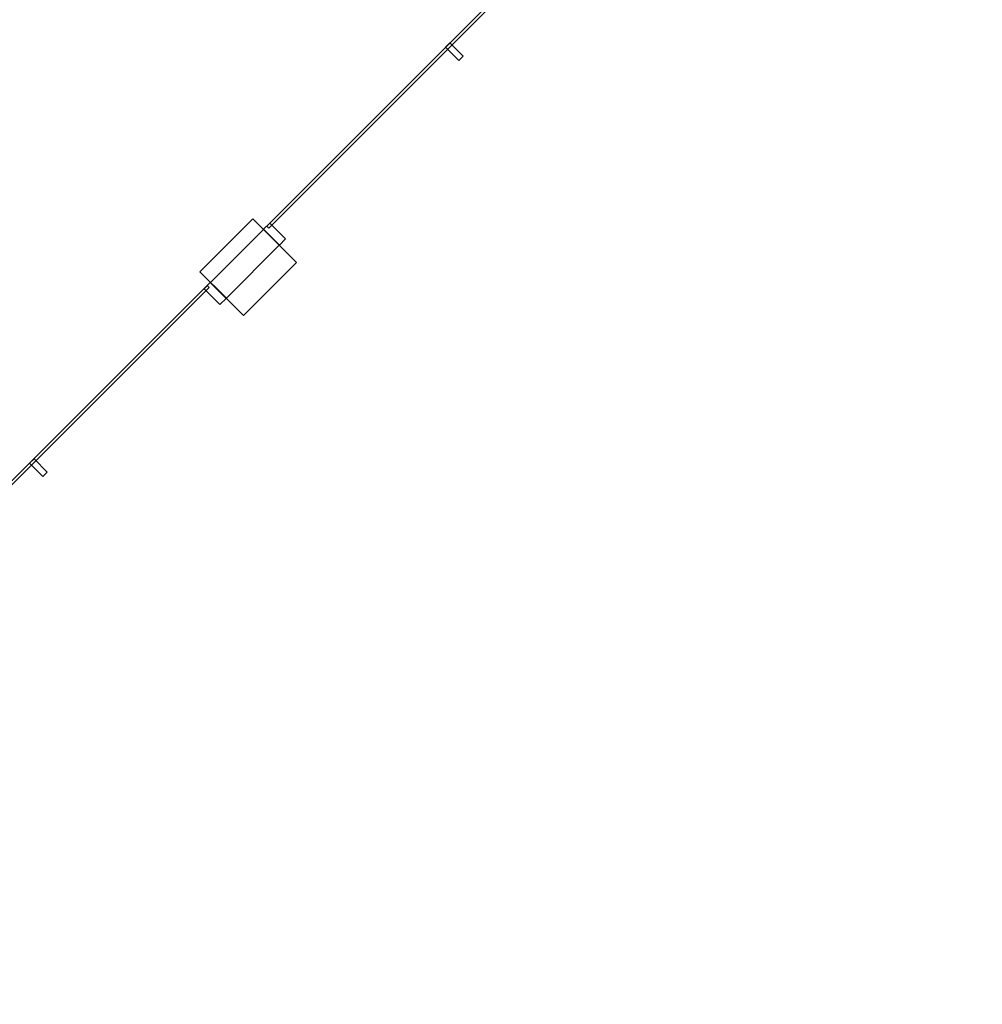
# Model space of a CAD drawing. Header units: metres. Extents: x 2172.2 to 2210.6, y 415.3 to 458.1.
# Tile 17 of 67: x 2205 to 2210.1, y 420.4 to 425.7. Entities that reach past the tile are written whole.
import ezdxf

# ---------------------------------------------------------------- set-up
doc = ezdxf.new("R2010")
doc.units = ezdxf.units.M
for name, color, linetype, lineweight in [('NC_N1_COLUMNS', 7, 'CONTINUOUS', 25), ('NC_N1_GLAZING', 7, 'CONTINUOUS', 13), ('NC_N1_WALLS', 7, 'CONTINUOUS', 25)]:
    doc.layers.add(name, color=color, linetype=linetype, lineweight=lineweight)

# ---------------------------------------------------------------- blocks, each defined once
blk = doc.blocks.new('NC_N1_ARCHITECTURE')
at = {"layer": 'NC_N1_COLUMNS', "linetype": 'CONTINUOUS', "lineweight": -2}
blk.add_lwpolyline([(16.229349, -9.393993), (16.370768, -9.535411), (16.087927, -9.818251), (15.946541, -9.676798)], close=True, dxfattribs=at)
at = {"layer": 'NC_N1_GLAZING', "linetype": 'CONTINUOUS', "lineweight": -2}
for points in [[(16.314201, -9.443487), (16.303595, -9.43288), (20.116966, -5.61951), (20.127573, -5.630117)], [(12.167234, -13.590454), (12.156629, -13.579848), (15.985397, -9.751079), (15.996004, -9.761685)]]:
    blk.add_lwpolyline(points, close=True, dxfattribs=at)
at = {"layer": 'NC_N1_WALLS', "linetype": 'CONTINUOUS', "lineweight": -2}
for points in [[(17.353592, -8.524304), (17.329552, -8.548347), (17.258841, -8.477635), (17.282883, -8.453594)], [(16.179852, -9.910177), (16.003075, -9.733401), (16.285917, -9.450559), (16.462694, -9.627336)], [(16.372185, -9.533998), (16.287333, -9.449144), (16.319859, -9.416617), (16.404711, -9.501471)], [(16.086514, -9.819668), (16.053988, -9.852195), (15.969134, -9.767343), (16.001661, -9.734816)], [(15.131212, -10.746685), (15.107171, -10.770726), (15.03646, -10.700016), (15.060502, -10.675974)]]:
    blk.add_lwpolyline(points, close=True, dxfattribs=at)

msp = doc.modelspace()

# ---------------------------------------------------------------- block references
at = {"layer": 'NC_N1_WALLS'}
msp.add_blockref('NC_N1_ARCHITECTURE', (2190, 434), dxfattribs=at)

doc.saveas('drawing.dxf')
